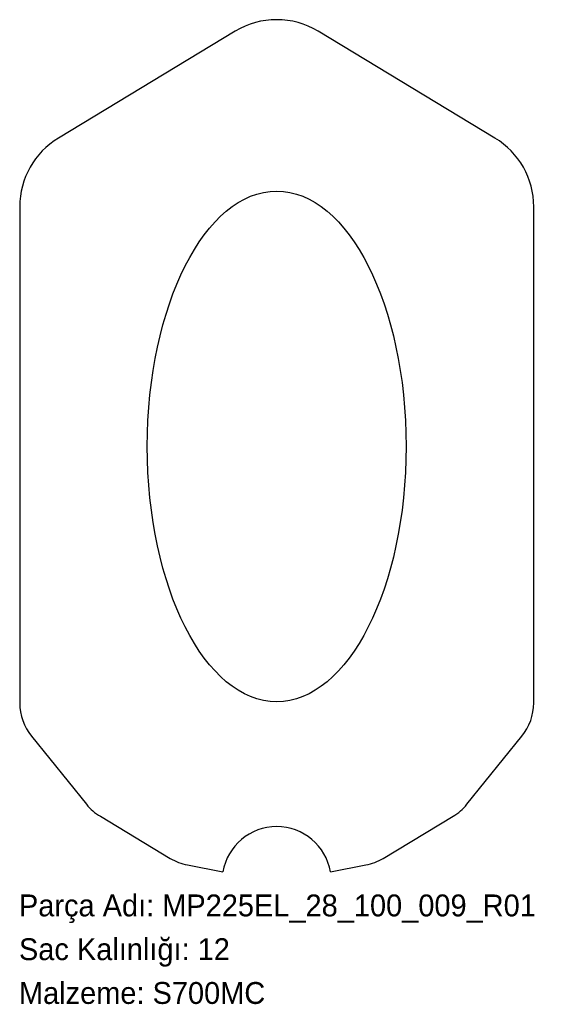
# Model space of a CAD drawing. Header units: millimetres. Extents: x 0 to 298, y -72 to 468.
import ezdxf

# ---------------------------------------------------------------- set-up
doc = ezdxf.new("R2010")
doc.units = ezdxf.units.MM
doc.linetypes.add('SLD-Katı', pattern=[0])
doc.linetypes.add('SLD-Sürekli', pattern=[0])
doc.layers.add('METIN', color=96, linetype='SLD-Katı')
doc.styles.add('SLDTEXTSTYLE0', font='ARIAL.TTF', dxfattribs={"width": 0.948, "bigfont": 'bigfont'})
doc.styles.add('SLDTEXTSTYLE1', font='ARIAL.TTF', dxfattribs={"width": 0.948})

msp = doc.modelspace()

# ---------------------------------------------------------------- linework, layer by layer
at = {"color": 7, "linetype": 'SLD-Sürekli', "lineweight": 25}
for p, q in [((118.66, 461.3), (21.66, 402.74)), ((261.14, 402.74), (164.14, 461.3)), ((0.4, 365.07), (0.4, 92.98)), ((282.4, 92.98), (282.4, 365.07)), ((6.86, 74.73), (37.05, 37.45)), ((245.75, 37.45), (275.94, 74.73)), ((44.65, 30.84), (83.03, 7.79)), ((199.77, 7.79), (238.15, 30.84)), ((92.43, 4.18), (111.85, 0.4)), ((170.95, 0.4), (190.37, 4.18))]:
    msp.add_line(p, q, dxfattribs=at)
for centre, radius, start, end in [((141.4, 423.64), 44, 58.8793, 121.1207), ((44.4, 365.07), 44, 121.1207, 180), ((238.4, 365.07), 44, 0, 58.8793), ((29.4, 92.98), 29, 180, 219), ((253.4, 92.98), 29, 321, 0), ((59.59, 55.7), 29, 219, 239), ((223.21, 55.7), 29, 301, 321), ((141.4, -4.8), 30, 9.9824, 170.0176), ((97.96, 32.64), 29, 239, 259), ((184.84, 32.64), 29, 281, 301)]:
    msp.add_arc(centre, radius, start, end, dxfattribs=at)
msp.add_ellipse((141.4, 233.64), major_axis=(0, -140), ratio=0.507143, dxfattribs=at)

# ---------------------------------------------------------------- texts
at = {"layer": 'METIN', "char_height": 12, "attachment_point": 1}
for s, insert, style in [('Parça Adı: MP225EL_28_100_009_R01', (0, -12.03), 'SLDTEXTSTYLE0'), ('Sac Kalınlığı: 12', (0, -36.03), 'SLDTEXTSTYLE0'), ('Malzeme: S700MC', (0, -60.03), 'SLDTEXTSTYLE1')]:
    msp.add_mtext(s, dxfattribs=dict(at, insert=insert, style=style))

doc.saveas('drawing.dxf')
